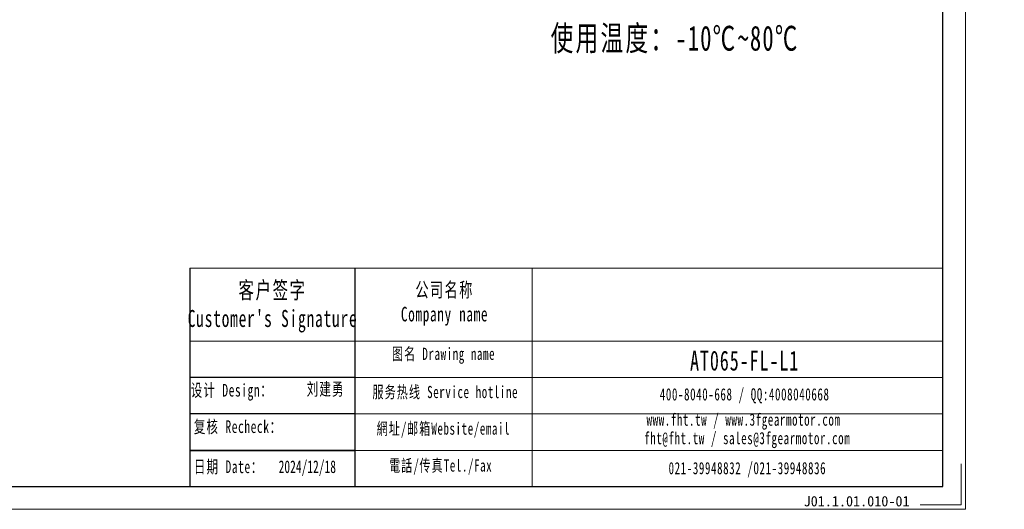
# Model space of a CAD drawing. Header units: millimetres. Extents: x -11 to 461, y 0 to 325.
# Tile 5 of 8: x 223 to 461, y 0 to 118. Entities that reach past the tile are written whole.
import ezdxf

# ---------------------------------------------------------------- set-up
doc = ezdxf.new("R2010")
doc.units = ezdxf.units.MM
doc.layers.add('6文字层', color=3, linetype='Continuous')
doc.layers.add('7标注层', color=4, linetype='Continuous')
for name, color, linetype, lineweight in [('SLD-0', 7, 'Continuous', 18), ('图框_外框线', 7, 'Continuous', 18), ('尺寸线层', 3, 'Continuous', 18), ('粗实线层', 7, 'Continuous', 35)]:
    doc.layers.add(name, color=color, linetype=linetype, lineweight=lineweight)
doc.styles.add('标准', font='txt', dxfattribs={"width": 0.667})
doc.styles.add('样式 1', font='SimSun.ttf')

msp = doc.modelspace()

# ---------------------------------------------------------------- linework, layer by layer
for p, q in [((304.04735, 58.07662), (304.04735, 5.46991)), ((304.04735, 31.77326), (264.36382, 31.77326)), ((304.04735, 22.97282), (264.37469, 22.97282))]:
    msp.add_line(p, q)
at = {"layer": '7标注层', "color": 0}
msp.add_line((264.36382, 58.07662), (264.36382, 5.47891), dxfattribs=at)
at = {"layer": '图框_外框线'}
for p, q in [((264.36382, 58.07662), (304.04735, 58.07662)), ((304.04735, 58.07662), (304.04735, 5.47891)), ((304.04735, 58.07662), (445.72899, 58.07662)), ((346.8037, 58.07662), (346.8037, 5.47891)), ((264.36382, 40.52472), (304.04735, 40.52472)), ((304.04735, 40.52472), (445.72899, 40.52472)), ((304.04735, 31.74877), (445.72899, 31.74877)), ((304.04735, 22.97282), (445.72899, 22.97282)), ((304.04735, 14.19687), (445.72899, 14.19687))]:
    msp.add_line(p, q, dxfattribs=at)
at = {"layer": '图框_外框线', "color": 3}
msp.add_lwpolyline([(-9.02034, 0), (451.2079, 0), (451.2079, 325.44711), (-9.02034, 325.44711)], close=True, dxfattribs=at)
at = {"layer": '图框_外框线', "color": 3, "lineweight": 25}
msp.add_lwpolyline([(18.3742, 5.47891), (445.72899, 5.47891), (445.72899, 319.9682), (18.3742, 319.9682)], close=True, dxfattribs=at)
at = {"layer": '图框_外框线', "color": 3}
msp.add_lwpolyline([(450.11212, 10.95782), (450.11212, 1.09578), (440.25008, 1.09578)], dxfattribs=at)
at = {"layer": '粗实线层'}
msp.add_line((304.04735, 14.19687), (264.37469, 14.19687), dxfattribs=at)

# ---------------------------------------------------------------- texts
at = {"layer": '6文字层', "insert": (412.18861, 3.20631), "char_height": 2.5, "width": 43.304423, "attachment_point": 1, "style": '样式 1'}
msp.add_mtext('J01.1.01.010-01', dxfattribs=at)
at = {"layer": 'SLD-0', "color": 1, "attachment_point": 2, "style": '标准'}
for s, insert, char_height, width in [("{\\fNSimSun|b0|i0|c134|p49;\\T1.1;客户签字\\PCustomer's Signature}", (284.27399, 54.82945), 4.0954424, 50.9477261), ('{\\fNSimSun|b0|i0|c134|p49;\\T1.1;公司名称\\PCompany name}', (325.6967, 54.61204), 3.5103792, 45.4484506), ('{\\fNSimSun|b0|i0|c134|p49;\\T1.1;图名 Drawing name}', (325.45675, 38.907), 2.925316, 37.4109432), ('\\pt20.4772;{\\fSimSun|b0|i0|c134|p2;\\H1.36453x;\\T1.1;\\C256;AT065-FL-L1}', (397.97115, 38.20063), 3.5103792, 17.364361), ('{\\fNSimSun|b0|i0|c134|p49;\\T1.1;刘建勇}', (297.06166, 30.47131), 3.0435851, 27.8024636), ('{\\fNSimSun|b0|i0|c134|p49;\\T1.1;设计 \\fNSimSun|b0|i0|c0|p49;Design\\fNSimSun|b0|i0|c134|p49;：}', (274.45205, 30.20329), 3.0435851, 27.8024636), ('{\\fNSimSun|b0|i0|c134|p49;\\T1.1;服务热线 Service hotline}', (325.87158, 29.7084), 2.925316, 41.6793847), ('{\\fNSimSun|b0|i0|c134|p49;\\T1.1;400-8040-668 / QQ:4008040668}', (397.98173, 29.14944), 2.925316, 85.1717732), ('{\\fNSimSun|b0|i0|c134|p49;\\T1.1;复核 \\fNSimSun|b0|i0|c0|p49;Recheck\\fNSimSun|b0|i0|c134|p49;：}', (275.95248, 21.41979), 3.0435851, 27.8024636), ('{\\fNSimSun|b0|i0|c134|p49;\\T1.1;www.fht.tw / www.3fgearmotor.com }', (397.712, 23.0564), 2.925316, 85.2676531), ('{\\fNSimSun|b0|i0|c134|p49;\\T1.1;網址/邮箱Website/email}', (325.41608, 20.89488), 2.925316, 43.3843165), ('\\pt35.10379;{\\fNSimSun|b0|i0|c134|p49;\\T1.1;fht@fht.tw / sales@3fgearmotor.com }', (398.60352, 18.60192), 2.925316, 85.2676531), ('{\\fNSimSun|b0|i0|c134|p49;\\T1.1;日期 Date：}', (273.69434, 11.76247), 3.0435851, 27.8024636), ('{\\fNSimSun|b0|i0|c134|p49;2024/12/18}', (292.64027, 11.77613), 3.0435851, 27.8024636), ('{\\fNSimSun|b0|i0|c134|p49;\\T1.1;電話/传真Tel./Fax}', (324.76068, 12.01265), 2.925316, 43.9061027), ('{\\fNSimSun|b0|i0|c134|p49;\\T1.1;021-39948832 /021-39948836 }', (398.63411, 11.37305), 2.925316, 65.1083034)]:
    msp.add_mtext(s, dxfattribs=dict(at, insert=insert, char_height=char_height, width=width))
at = {"layer": '尺寸线层', "insert": (351.25262, 220.01263), "char_height": 6, "width": 82.5867473, "attachment_point": 1, "line_spacing_factor": 1.15057, "style": '标准'}
msp.add_mtext('{\\fNSimSun|b0|i0|c134|p49;\\T1.1;性能参数：\\P减速比：1:3~20\\P额定输出力矩：25 N.m\\P最大加速力矩：1.5倍额定扭矩\\P额定输入转速：3000 rpm\\P容许径向力：900 N\\P容许轴向力：450 N\\P回程间隙：≤10 arcmin\\P使用寿命：＞20000 h\\P使用温度：-10℃~80℃}', dxfattribs=at)

doc.saveas('drawing.dxf')
